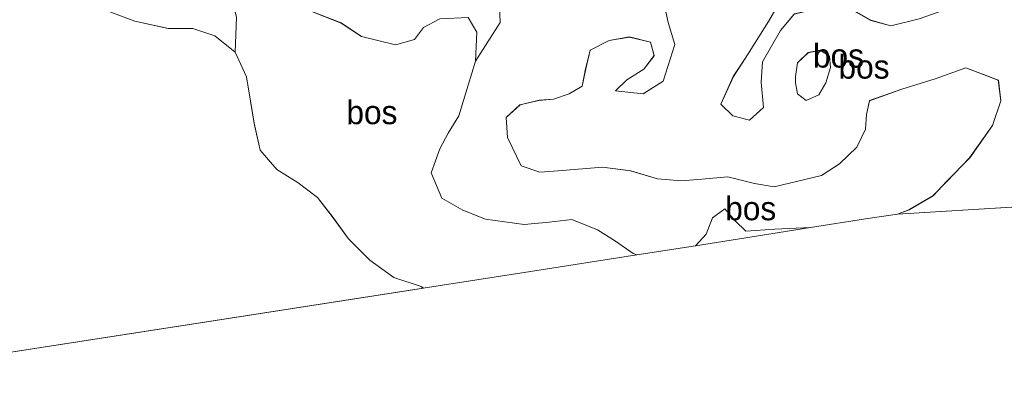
# Model space of a CAD drawing. Header units: millimetres. Extents: x 180000 to 190000, y 466229 to 468626.
# Tile 9 of 202: x 180224 to 180328, y 467539 to 467578. Entities that reach past the tile are written whole.
import ezdxf
from ezdxf.enums import TextEntityAlignment as Align

# ---------------------------------------------------------------- set-up
doc = ezdxf.new("R2010")
doc.units = ezdxf.units.MM
for name, color, linetype, lineweight in [('bp-b5-bos', 93, 'Continuous', 18), ('gw-bs-kruinlijn', 93, 'Continuous', 18), ('gw-bs-teenlijn', 93, 'Continuous', 18), ('kd-bs-opnamedtmgrens', 173, 'Continuous', 18)]:
    doc.layers.add(name, color=color, linetype=linetype, lineweight=lineweight)
doc.styles.add('rtw_iso', font='iso-rtw.shx')

# ---------------------------------------------------------------- blocks, each defined once
blk = doc.blocks.new('dtbattr-r')
at = {"style": 'rtw_iso'}
blk.add_attdef('TAG', text='', height=2.5, dxfattribs=at).set_placement((0, 0), align=Align.MIDDLE_CENTER)
blk = doc.blocks.new('d33az_ACAD_1_FMEBLOCK4')
at = {"layer": 'bp-b5-bos'}
for points in [[(-14.57, 5.08, 30.88), (-13.55, 1.3, 30.85), (-11.79, -0.43, 30.83), (-7.73, -1.08, 30.9), (-6, -0.25, 30.84), (-3.57, 1.36, 30.42), (-4.32, -0.99, 30.67), (-5.87, -3.27, 30.59), (-7.4, -5.98, 30.63), (-9.89, -9.88, 30.79), (-11.13, -11.8, 30.85), (-12.43, -14.72, 30.99), (-11.17, -15.95, 31), (-9.43, -16.39, 31), (-7.94, -15.06, 31), (-8.19, -12.38, 30.99), (-8.05, -10.25, 30.96), (-6.14, -6.91, 30.87), (-4.68, -5.18, 30.72), (-0.75, -4.23, 30.42), (1.62, -4.83, 30.61), (3.43, -5.85, 30.68), (5.53, -6.44, 30.47), (8.52, -5.68, 30.47), (11.25, -4.75, 30.46), (14.02, -4.08, 30.47), (16.45, -3.55, 30.49), (18.74, -3.74, 30.45), (20.77, -4.88, 30.43), (22.06, -6.44, 30.4), (22.69, -9.31, 30.35), (22.72, -11.58, 30.34), (22.05, -14.14, 30.31), (21.87, -16.58, 30.28), (20.92, -20.31, 30.27), (22.57, -22.2, 30.26), (26.16, -22.68, 30.25), (28, -21.79, 30.19), (27.7, -18.36, 30.26), (27.01, -16.18, 30.26), (27.13, -13.52, 30.31), (29.01, -11.69, 30.35), (31.15, -9.13, 30.04), (33.46, -6.68, 30.34), (35.16, -5.24, 30.34), (33.79, -9.06, 30.8), (32, -12.25, 31.67), (31.4, -14.16, 31.82), (31.25, -15.57, 32.2), (30.91, -17.22, 32.12), (30.46, -19.21, 31.94), (29.93, -21.74, 31.3), (29.95, -24.82, 31.2), (27.91, -24.98, 30.49), (18.87, -25.56, 31.05), (6.24, -26.36, 33.17), (7.45, -25.89, 32.96), (9.98, -24.4, 32.93), (11.46, -22.88, 32.87), (13.86, -20.39, 32.82), (16.27, -16.97, 32.67), (17.17, -14.36, 32.61), (16.89, -12.16, 32.65), (13.46, -10.87, 32.93), (10.21, -12.04, 33.18), (6.68, -13.13, 33.31), (3.26, -14.35, 33.07), (2.95, -15.79, 33.03), (2.86, -17.37, 32.92), (1.93, -19.25, 33.13), (0.11, -21.03, 33.42), (-1.81, -22.26, 33.65), (-6.82, -23.45, 33.83), (-8.89, -23.1, 33.67), (-11.71, -22.41, 33.53), (-14.46, -22.64, 33.78), (-16.6, -22.84, 34), (-19.16, -22.6, 34.11), (-21.99, -21.76, 34.2), (-24.97, -21.37, 34.25), (-29.65, -21.78, 34.34), (-31.58, -21.92, 34.43), (-33.57, -21.24, 34.53), (-35, -18.25, 34.86), (-35.16, -16.12, 34.91), (-33.69, -14.8, 34.77), (-31.68, -14.31, 34.64), (-30.14, -14.17, 34.48), (-28.48, -13.63, 34.21), (-27.1, -12.82, 34.03), (-26.74, -10.97, 33.91), (-26.25, -9, 33.62), (-24.24, -7.99, 33.32), (-22.11, -7.61, 33.13), (-19.88, -8.14, 32.93), (-19.49, -9.59, 32.64), (-20.59, -11.01, 32.74), (-22.39, -12.15, 32.95), (-23.57, -13.32, 33.06), (-20.65, -13.61, 32.76), (-18.54, -12.29, 32.64), (-17.31, -8.41, 32.55), (-18, -6.08, 32.6), (-18.62, -3.28, 32.53), (-18.83, -1.54, 32.5), (-18.11, -0.13, 32.48), (-18.3, 1.78, 32.39), (-19.4, 3.54, 32.49), (-23.21, 3.29, 33.22), (-25.07, 2.9, 33.48), (-26.4, 3.92, 33.74), (-27.69, 7.57, 34.22), (-30.91, 11.39, 34.64), (-31.95, 14.12, 34.7), (-32.96, 17.39, 34.75), (-34.64, 19.82, 34.77), (-31.43, 21.36, 33.84), (-30.52, 22.28, 33.51), (-29.74, 23.18, 33.25), (-27.86, 25.32, 32.25), (-24.82, 25.93, 31.1), (-22.64, 26.36, 30.27), (-22.54, 23.52, 30.48), (-22.46, 21.25, 30.62), (-21.53, 19.08, 30.62), (-20.13, 18.01, 30.59), (-16.69, 17.76, 30.13), (-14.43, 15.91, 30.22), (-14.24, 13.22, 30.35), (-14.76, 11, 30.53), (-16.19, 8.97, 30.77), (-16.05, 7.38, 30.87), (-15.48, 6.21, 30.89)], [(-1.34, -12.47, 32.59), (-0.85, -10.83, 32.58), (-0.94, -9.62, 32.57), (-1.94, -8.99, 32.49), (-3.2, -9.27, 32.58), (-4.34, -10.35, 32.86), (-4.56, -11.8, 32.61), (-4.55, -12.46, 32.61), (-4.35, -13.62, 32.61), (-3.43, -14.34, 32.6), (-2.07, -13.74, 32.62)]]:
    blk.add_polyline3d(points, close=True, dxfattribs=at)
blk = doc.blocks.new('d33az_ACAD_1_FMEBLOCK39')
at = {"layer": 'bp-b5-bos'}
for points in [[(27.19, 27.31, 30.14), (28.27, 22.44, 30.08), (29.91, 14.82, 29.96), (31.2, 9.34, 29.94), (33.11, 1.15, 29.83), (32.78, 0.82, 29.83), (31.01, -1.43, 29.88), (29.33, -4.21, 30), (27.31, -8.31, 30.33), (24.69, -9.87, 30.34), (22.99, -11.31, 30.34), (20.68, -13.76, 30.04), (18.54, -16.32, 30.35), (16.66, -18.14, 30.31), (16.54, -20.81, 30.26), (17.23, -22.99, 30.26), (17.53, -26.42, 30.19), (15.69, -27.31, 30.25), (12.1, -26.83, 30.26), (10.45, -24.94, 30.27), (11.4, -21.2, 30.28), (11.58, -18.77, 30.31), (12.26, -16.21, 30.34), (12.22, -13.94, 30.35), (11.6, -11.06, 30.4), (10.3, -9.51, 30.43), (8.28, -8.37, 30.45), (5.98, -8.17, 30.49), (3.55, -8.71, 30.47), (0.78, -9.38, 30.46), (-1.95, -10.31, 30.47), (-4.94, -11.06, 30.47), (-7.04, -10.47, 30.68), (-8.85, -9.45, 30.61), (-11.22, -8.86, 30.42), (-15.14, -9.8, 30.72), (-16.61, -11.54, 30.87), (-18.52, -14.88, 30.96), (-18.66, -17.01, 30.99), (-18.4, -19.69, 31), (-19.9, -21.02, 31), (-21.64, -20.57, 31), (-22.9, -19.35, 30.99), (-21.6, -16.42, 30.85), (-20.36, -14.5, 30.79), (-17.87, -10.61, 30.63), (-16.34, -7.9, 30.59), (-14.78, -5.62, 30.67), (-14.04, -3.27, 30.42), (-13.44, -1.81, 30.17), (-13.35, 0.21, 30.19), (-13.77, 2.81, 30.12), (-13.98, 4.69, 29.95), (-14.59, 8.47, 30.18), (-15.48, 9.79, 30.23), (-16.6, 11.72, 30.26), (-17.85, 13.59, 30.32), (-19.95, 15.5, 30.32), (-21.51, 16.73, 30.32), (-21.57, 16.77, 30.32), (-23.48, 16.59, 30.04), (-24.58, 14.22, 30.16), (-24.9, 11.28, 30.22), (-27.16, 13.13, 30.13), (-30.6, 13.39, 30.59), (-32, 14.45, 30.62), (-32.93, 16.62, 30.62), (-33.01, 18.9, 30.48), (-33.11, 21.74, 30.27), (-31.8, 20.45, 30.51), (-29.84, 17.71, 30.48), (-28.75, 16.6, 30.41), (-27.3, 16.22, 30.35), (-25.85, 16.73, 30.32), (-24.61, 18.25, 30.23), (-23.72, 20.55, 30.2), (-23.3, 22.06, 30.17), (-5.93, 22.62, 29.97), (7.07, 25.09, 29.79), (9.63, 24.67, 30.05), (13.62, 24.83, 30.05), (17.28, 25.63, 29.89), (20.76, 26.16, 29.98), (23.75, 26.76, 30.11)], [(-5.39, 17.05, 30.14), (-6.87, 15.93, 30.3), (-9.11, 13.73, 30.54), (-8.37, 11.69, 30.42), (-6.19, 10.32, 30.38), (-0.46, 8.35, 30.28), (2.72, 7.91, 30.26), (6.39, 7.81, 30.17), (8.8, 6.21, 30.21), (8.8, 1.43, 30.54), (5.78, -0.42, 30.36), (5.48, -2.21, 30.38), (7.15, -2.94, 30.34), (9.73, -2.56, 30.27), (12.67, -2.77, 30.26), (14.94, -3.56, 30.19), (18.53, -4.41, 30.28), (19.51, -2.64, 30.23), (19.29, -0.62, 30.21), (19.26, 1.8, 30.29), (19, 4.3, 30.25), (19.82, 5.76, 30.24), (22.06, 7.97, 30.27), (23.97, 9.6, 30.22), (27.16, 12.96, 30.24), (26.72, 15.1, 30.3), (23.88, 16, 30.27), (20.47, 16, 30.21), (17.51, 16.32, 30.15), (15.08, 17.53, 30.15), (11.19, 20.14, 30.16), (8.16, 21.55, 30.16), (6.03, 21.86, 29.95), (3.52, 22.49, 29.93), (-1.48, 21.98, 30.01), (-3.59, 20.66, 30.04)]]:
    blk.add_polyline3d(points, close=True, dxfattribs=at)
blk = doc.blocks.new('d33az_ACAD_1_FMEBLOCK69')
at = {"layer": 'bp-b5-bos'}
blk.add_polyline3d([(99.74, 45.74, 29.92), (102.82, 44.58, 29.97), (106.37, 43.79, 30), (108.95, 43.79, 29.85), (111.29, 43.02, 30.08), (113.45, 41.29, 30.33), (114.65, 38.69, 30.52), (115.44, 33.76, 30.82), (116.09, 30.94, 30.62), (117.83, 28.89, 30.38), (120.1, 27.49, 30.38), (122.16, 25.94, 30.45), (123.71, 23.93, 30.39), (125.42, 21.55, 30.46), (127.68, 19.31, 30.47), (130.22, 17.45, 30.51), (133.12, 16.51, 30.52), (133.34, 16.35, 30.51), (111.34, 12.93, 29.65), (66.48, 5.95, 29.44)], dxfattribs=at)
blk = doc.blocks.new('d33az_ACAD_1_FMEBLOCK109')
at = {"layer": 'bp-b5-bos'}
for points in [[(7.45, 6.36, 35.12), (9.52, 2.16, 34.94), (10.14, -0.51, 34.75), (11.21, -2.73, 35.05), (11.3, -5.37, 35.29), (8.7, -9.45, 35.48), (8.84, -6.39, 35.2), (7.9, -4.83, 34.66), (4.91, -4.97, 34.32), (3.2, -5.87, 34.34), (2.23, -7.15, 34.43), (0.22, -7.72, 34.56), (-3.37, -6.84, 34.56), (-5.52, -5.4, 34.5), (-9.24, -3.93, 34.45), (-10.87, -2.16, 34.45), (-11.3, 0.39, 34.55), (-10.71, 1.68, 34.56), (-9.9, 2.84, 34.42), (-8.88, 4.05, 34.38), (-7.74, 5.04, 34.41), (-4.65, 7.4, 34.54), (-3.01, 8.34, 34.5), (-0.56, 8.89, 34.57), (1.88, 9.45, 35.32), (5.18, 7.74, 35.3)], [(-0.93, -2.04, 33.63), (1.09, -2.09, 33.62), (2.63, -1.05, 33.63), (2.85, 0.36, 33.72), (1.95, 2.22, 33.8), (-0.01, 3.75, 33.79), (-0.07, 3.75, 33.79), (-3.09, 3.51, 33.74), (-4.83, 2.24, 33.7), (-5.27, 0.86, 33.69), (-3.1, -1.59, 33.68)]]:
    blk.add_polyline3d(points, close=True, dxfattribs=at)

msp = doc.modelspace()

# ---------------------------------------------------------------- linework, layer by layer
at = {"layer": 'bp-b5-bos'}
for points in [[(180291.96, 467580.38, 32.53), (180292.58, 467577.59, 32.6), (180293.27, 467575.26, 32.55), (180292.04, 467571.38, 32.64), (180289.93, 467570.05, 32.76), (180287.01, 467570.34, 33.06), (180288.2, 467571.52, 32.95), (180289.99, 467572.66, 32.74), (180291.09, 467574.08, 32.64), (180290.7, 467575.52, 32.93), (180288.47, 467576.06, 33.13), (180286.34, 467575.67, 33.32), (180284.33, 467574.67, 33.62), (180283.85, 467572.69, 33.91), (180283.48, 467570.85, 34.03), (180282.1, 467570.03, 34.21), (180280.44, 467569.49, 34.48), (180278.91, 467569.36, 34.64), (180276.9, 467568.86, 34.77), (180275.42, 467567.54, 34.91), (180275.58, 467565.41, 34.86), (180277.01, 467562.42, 34.53), (180279.01, 467561.74, 34.43), (180280.93, 467561.88, 34.34), (180285.61, 467562.3, 34.25), (180288.6, 467561.9, 34.2), (180291.42, 467561.06, 34.11), (180293.99, 467560.82, 34), (180296.12, 467561.02, 33.78), (180298.88, 467561.25, 33.53), (180301.7, 467560.56, 33.67), (180303.76, 467560.21, 33.83), (180308.77, 467561.4, 33.65), (180310.69, 467562.63, 33.42), (180312.52, 467564.41, 33.13), (180313.44, 467566.3, 32.92), (180313.54, 467567.87, 33.03), (180313.84, 467569.32, 33.07), (180317.27, 467570.53, 33.31), (180320.79, 467571.63, 33.18), (180324.05, 467572.8, 32.93), (180327.48, 467571.5, 32.65), (180327.76, 467569.31, 32.61), (180326.85, 467566.69, 32.67), (180324.45, 467563.28, 32.82), (180322.04, 467560.79, 32.87), (180320.57, 467559.26, 32.93), (180318.04, 467557.78, 32.96), (180316.83, 467557.3, 33.17), (180313.43, 467556.8, 33.85), (180307.61, 467555.89, 33.75), (180303.85, 467555.71, 33.87), (180300.76, 467555.51, 33.97), (180299.64, 467556.6, 33.84), (180298.57, 467557.88, 33.7), (180297.27, 467556.94, 33.86), (180296.57, 467555.19, 34.07), (180295.44, 467553.95, 34.22), (180289.26, 467553.01, 34.69), (180288.87, 467553.16, 34.71), (180287.01, 467554.46, 34.64), (180285.08, 467555.66, 34.45), (180282.37, 467556.76, 34.46), (180279.97, 467556.46, 34.55), (180277.35, 467556.23, 34.65), (180273.24, 467556.78, 35.03), (180270.85, 467557.73, 35.07), (180268.62, 467559, 35.1), (180267.52, 467561.69, 35.12), (180268.43, 467564.23, 35.2), (180269.31, 467565.89, 35.31), (180270.44, 467567.7, 35.14), (180271.43, 467570.94, 35.34), (180272.2, 467573.49, 35.48), (180274.8, 467577.57, 35.29), (180274.71, 467580.21, 35.05)], [(180246.91, 467578.15, 30.9), (180246.79, 467574.44, 30.33), (180244.63, 467576.18, 30.08), (180242.29, 467576.94, 29.85), (180239.7, 467576.94, 30), (180236.16, 467577.73, 29.97), (180233.07, 467578.89, 29.92)], [(180254.26, 467579.01, 34.45), (180257.98, 467577.53, 34.5), (180260.13, 467576.1, 34.56), (180263.72, 467575.22, 34.56), (180265.73, 467575.79, 34.43), (180266.7, 467577.07, 34.34), (180268.41, 467577.97, 34.32)], [(180271.4, 467578.11, 34.66), (180272.33, 467576.55, 35.2), (180272.2, 467573.49, 35.48), (180271.43, 467570.94, 35.34), (180270.44, 467567.7, 35.14), (180269.31, 467565.89, 35.31), (180268.43, 467564.23, 35.2), (180267.52, 467561.69, 35.12), (180268.62, 467559, 35.1), (180270.85, 467557.73, 35.07), (180273.24, 467556.78, 35.03), (180277.35, 467556.23, 34.65), (180279.97, 467556.46, 34.55), (180282.37, 467556.76, 34.46), (180285.08, 467555.66, 34.45), (180287.01, 467554.46, 34.64), (180288.87, 467553.16, 34.71), (180289.26, 467553.01, 34.69), (180278.01, 467551.26, 31.43), (180266.67, 467549.5, 30.51), (180266.46, 467549.67, 30.52), (180263.56, 467550.6, 30.51), (180261.02, 467552.46, 30.47), (180258.76, 467554.71, 30.46), (180257.04, 467557.09, 30.39), (180255.5, 467559.09, 30.45), (180253.43, 467560.64, 30.38), (180251.17, 467562.05, 30.38), (180249.43, 467564.09, 30.62), (180248.77, 467566.92, 30.82), (180247.99, 467571.84, 30.52), (180246.79, 467574.44, 30.33), (180246.91, 467578.15, 30.9)]]:
    msp.add_polyline3d(points, dxfattribs=at)
for points in [[(180308.51, 467569.92, 32.62), (180307.16, 467569.33, 32.6), (180306.23, 467570.05, 32.61), (180306.03, 467571.2, 32.61), (180306.02, 467571.86, 32.61), (180306.24, 467573.32, 32.86), (180307.38, 467574.4, 32.58), (180308.64, 467574.67, 32.49), (180309.64, 467574.04, 32.57), (180309.74, 467572.84, 32.58), (180309.24, 467571.19, 32.59)], [(180299.64, 467556.6, 33.84), (180300.76, 467555.51, 33.97), (180303.85, 467555.71, 33.87), (180307.61, 467555.89, 33.75), (180299.24, 467554.57, 33.35), (180295.44, 467553.95, 34.22), (180296.57, 467555.19, 34.07), (180297.27, 467556.94, 33.86), (180298.57, 467557.88, 33.7)]]:
    msp.add_polyline3d(points, close=True, dxfattribs=at)
at = {"layer": 'gw-bs-kruinlijn'}
for points in [[(180272.2, 467573.49, 35.48), (180272.33, 467576.55, 35.2), (180271.4, 467578.11, 34.66), (180268.41, 467577.97, 34.32), (180266.7, 467577.07, 34.34), (180265.73, 467575.79, 34.43), (180263.72, 467575.22, 34.56), (180260.13, 467576.1, 34.56), (180257.98, 467577.53, 34.5), (180254.26, 467579.01, 34.45), (180252.63, 467580.78, 34.45), (180252.2, 467583.33, 34.55), (180252.79, 467584.62, 34.56), (180253.59, 467585.78, 34.42), (180254.62, 467586.99, 34.38), (180255.76, 467587.98, 34.41), (180258.85, 467590.34, 34.54), (180260.49, 467591.28, 34.5), (180262.94, 467591.83, 34.57), (180265.37, 467592.39, 35.32)], [(180318.04, 467557.78, 32.96), (180320.57, 467559.26, 32.93), (180322.04, 467560.79, 32.87), (180324.45, 467563.28, 32.82), (180326.85, 467566.69, 32.67), (180327.76, 467569.31, 32.61), (180327.48, 467571.5, 32.65), (180324.05, 467572.8, 32.93), (180320.79, 467571.63, 33.18), (180317.27, 467570.53, 33.31), (180313.84, 467569.32, 33.07), (180313.54, 467567.87, 33.03), (180313.44, 467566.3, 32.92), (180312.52, 467564.41, 33.13), (180310.69, 467562.63, 33.42), (180308.77, 467561.4, 33.65), (180303.76, 467560.21, 33.83), (180301.7, 467560.56, 33.67), (180298.88, 467561.25, 33.53), (180296.12, 467561.02, 33.78), (180293.99, 467560.82, 34), (180291.42, 467561.06, 34.11), (180288.6, 467561.9, 34.2), (180285.61, 467562.3, 34.25), (180280.93, 467561.88, 34.34), (180279.01, 467561.74, 34.43), (180277.01, 467562.42, 34.53), (180275.58, 467565.41, 34.86), (180275.42, 467567.54, 34.91), (180276.9, 467568.86, 34.77), (180278.91, 467569.36, 34.64), (180280.44, 467569.49, 34.48), (180282.1, 467570.03, 34.21), (180283.48, 467570.85, 34.03), (180283.85, 467572.69, 33.91), (180284.33, 467574.67, 33.62), (180286.34, 467575.67, 33.32), (180288.47, 467576.06, 33.13), (180290.7, 467575.52, 32.93), (180291.09, 467574.08, 32.64), (180289.99, 467572.66, 32.74), (180288.2, 467571.52, 32.95), (180287.01, 467570.34, 33.06), (180289.93, 467570.05, 32.76), (180292.04, 467571.38, 32.64), (180293.27, 467575.26, 32.55), (180292.58, 467577.59, 32.6), (180291.96, 467580.38, 32.53)], [(180274.71, 467580.21, 35.05), (180274.8, 467577.57, 35.29), (180272.2, 467573.49, 35.48), (180271.43, 467570.94, 35.34), (180270.44, 467567.7, 35.14), (180269.31, 467565.89, 35.31), (180268.43, 467564.23, 35.2), (180267.52, 467561.69, 35.12), (180268.62, 467559, 35.1), (180270.85, 467557.73, 35.07), (180273.24, 467556.78, 35.03), (180277.35, 467556.23, 34.65), (180279.97, 467556.46, 34.55), (180282.37, 467556.76, 34.46), (180285.08, 467555.66, 34.45), (180287.01, 467554.46, 34.64), (180288.87, 467553.16, 34.71)], [(180308.64, 467574.67, 32.49), (180307.38, 467574.4, 32.58), (180306.24, 467573.32, 32.86), (180306.02, 467571.86, 32.61), (180306.03, 467571.2, 32.61), (180306.23, 467570.05, 32.61), (180307.16, 467569.33, 32.6), (180308.51, 467569.92, 32.62), (180309.24, 467571.19, 32.59), (180309.74, 467572.84, 32.58), (180309.64, 467574.04, 32.57), (180308.64, 467574.67, 32.49)], [(180296.57, 467555.19, 34.07), (180297.27, 467556.94, 33.86), (180298.57, 467557.88, 33.7), (180299.64, 467556.6, 33.84), (180300.76, 467555.51, 33.97), (180303.85, 467555.71, 33.87)], [(180318.04, 467557.78, 32.96), (180316.83, 467557.3, 33.17)], [(180307.61, 467555.89, 33.75), (180303.85, 467555.71, 33.87)], [(180295.44, 467553.95, 34.22), (180296.57, 467555.19, 34.07)], [(180288.87, 467553.16, 34.71), (180289.26, 467553.01, 34.69)]]:
    msp.add_polyline3d(points, dxfattribs=at)
at = {"layer": 'gw-bs-teenlijn'}
for points in [[(180229.42, 467593.66, 29.69), (180229.16, 467591.82, 29.64), (180227.92, 467589.36, 29.61), (180227.06, 467586.46, 29.62), (180227.04, 467583.7, 29.71), (180228.97, 467580.88, 29.75), (180231, 467579.7, 29.83), (180233.07, 467578.89, 29.92), (180236.16, 467577.73, 29.97), (180239.7, 467576.94, 30), (180242.29, 467576.94, 29.85), (180244.63, 467576.18, 30.08), (180246.79, 467574.44, 30.33)], [(180249.2, 467590.54, 31.14), (180246.84, 467587.85, 31.15), (180246.21, 467585.56, 31.19), (180246.26, 467581.8, 31.17), (180246.41, 467580.05, 31.08), (180246.91, 467578.15, 30.9), (180246.79, 467574.44, 30.33)], [(180329.33, 467579.92, 30.45), (180327.03, 467580.12, 30.49), (180324.6, 467579.59, 30.47), (180321.83, 467578.91, 30.46), (180319.1, 467577.98, 30.47), (180316.11, 467577.23, 30.47), (180314.01, 467577.82, 30.68), (180312.2, 467578.84, 30.61), (180309.83, 467579.43, 30.42), (180305.91, 467578.49, 30.72), (180304.45, 467576.75, 30.87), (180302.53, 467573.41, 30.96), (180302.39, 467571.28, 30.99), (180302.65, 467568.6, 31), (180301.15, 467567.27, 31), (180299.41, 467567.72, 31), (180298.15, 467568.94, 30.99), (180299.46, 467571.87, 30.85), (180300.7, 467573.79, 30.79), (180303.18, 467577.68, 30.63), (180304.71, 467580.39, 30.59), (180306.27, 467582.67, 30.67), (180307.01, 467585.02, 30.42)], [(180246.79, 467574.44, 30.33), (180247.99, 467571.84, 30.52), (180248.77, 467566.92, 30.82), (180249.43, 467564.09, 30.62), (180251.17, 467562.05, 30.38), (180253.43, 467560.64, 30.38), (180255.5, 467559.09, 30.45), (180257.04, 467557.09, 30.39), (180258.76, 467554.71, 30.46), (180261.02, 467552.46, 30.47), (180263.56, 467550.6, 30.51), (180266.46, 467549.67, 30.52)], [(180266.67, 467549.5, 30.51), (180266.46, 467549.67, 30.52)]]:
    msp.add_polyline3d(points, dxfattribs=at)
at = {"layer": 'kd-bs-opnamedtmgrens'}
for points in [[(180358.58, 467563.21, 34.15), (180345.8, 467560.6, 31.14), (180343.42, 467558.98, 31.3), (180340.53, 467558.84, 31.2), (180338.5, 467558.68, 30.49), (180329.46, 467558.1, 31.05), (180316.83, 467557.3, 33.17), (180313.43, 467556.8, 33.85), (180307.61, 467555.89, 33.75), (180299.24, 467554.57, 33.35), (180295.44, 467553.95, 34.22)], [(180295.44, 467553.95, 34.22), (180289.26, 467553.01, 34.69)], [(180289.26, 467553.01, 34.69), (180278.01, 467551.26, 31.43), (180266.67, 467549.5, 30.51), (180244.67, 467546.08, 29.65), (180199.81, 467539.1, 29.44)]]:
    msp.add_polyline3d(points, dxfattribs=at)

# ---------------------------------------------------------------- block references
at = {"layer": 'bp-b5-bos'}
for name, p in [('d33az_ACAD_1_FMEBLOCK39', (180321.05, 467588.29)), ('d33az_ACAD_1_FMEBLOCK4', (180310.58, 467583.66)), ('d33az_ACAD_1_FMEBLOCK69', (180133.34, 467533.15)), ('d33az_ACAD_1_FMEBLOCK109', (180263.5, 467582.94))]:
    msp.add_blockref(name, p, dxfattribs=at)
ref = msp.add_blockref('dtbattr-r', (180307.88, 467572.07, 32.61), dxfattribs=at)
ref.add_attrib('TAG', 'bos', dxfattribs={"layer": '0', "height": 2.5, "style": 'rtw_iso'}).set_placement((180307.88, 467572.07, 32.61), align=Align.BOTTOM_LEFT)
ref = msp.add_blockref('dtbattr-r', (180310.58, 467570.9, 32.05), dxfattribs=at)
ref.add_attrib('TAG', 'bos', dxfattribs={"layer": '0', "height": 2.5, "style": 'rtw_iso'}).set_placement((180310.58, 467570.9, 32.05), align=Align.BOTTOM_LEFT)
ref = msp.add_blockref('dtbattr-r', (180258.54, 467566.08, 32.88), dxfattribs=at)
ref.add_attrib('TAG', 'bos', dxfattribs={"layer": '0', "height": 2.5, "style": 'rtw_iso'}).set_placement((180258.54, 467566.08, 32.88), align=Align.BOTTOM_LEFT)
ref = msp.add_blockref('dtbattr-r', (180298.6, 467555.92, 33.85), dxfattribs=at)
ref.add_attrib('TAG', 'bos', dxfattribs={"layer": '0', "height": 2.5, "style": 'rtw_iso'}).set_placement((180298.6, 467555.92, 33.85), align=Align.BOTTOM_LEFT)

doc.saveas('drawing.dxf')
